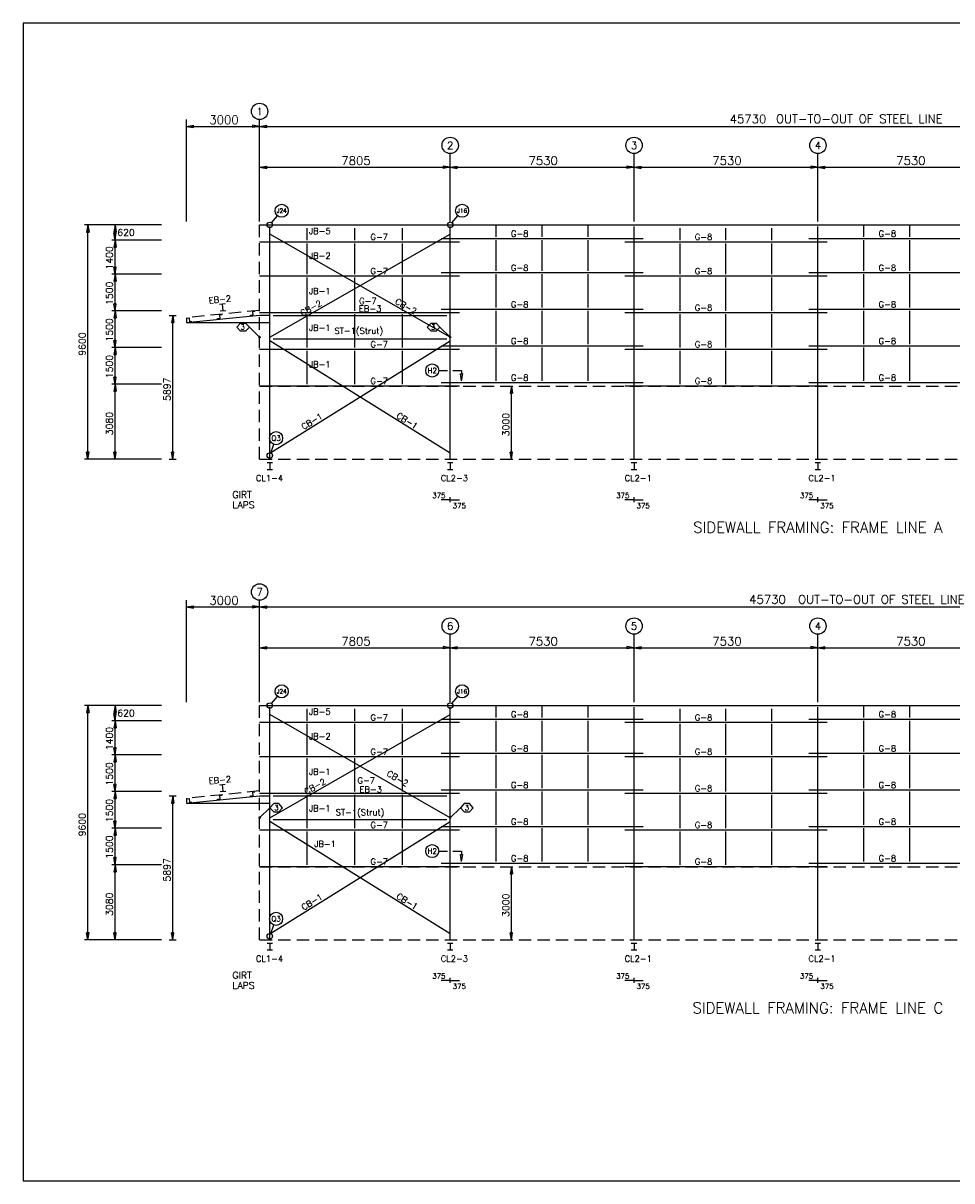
# Model space of a CAD drawing. Extents: x 0 to 67059, y 0 to 47420.
# Tile 1 of 2: x 0 to 38037, y 0 to 47420. Entities that reach past the tile are written whole.
import ezdxf
from ezdxf.enums import TextEntityAlignment as Align

# ---------------------------------------------------------------- set-up
doc = ezdxf.new("R2010")
doc.units = 0
doc.header["$MEASUREMENT"] = 0
doc.linetypes.add('CONTIN', pattern=[0])
doc.linetypes.add('DASHED', pattern=[758.33, 506.93, -251.4])
doc.layers.get('0').update_dxf_attribs({"linetype": 'CONTIN'})
for name, color, linetype in [('1', 7, 'CONTIN'), ('10', 10, 'CONTIN'), ('11', 7, 'CONTIN'), ('12', 6, 'CONTIN'), ('13', 1, 'CONTIN'), ('15', 7, 'CONTIN'), ('2', 6, 'CONTIN'), ('22', 7, 'CONTIN'), ('3', 7, 'CONTIN'), ('4', 7, 'CONTIN'), ('5', 5, 'DASHED'), ('7', 7, 'CONTIN')]:
    doc.layers.add(name, color=color, linetype=linetype)
doc.styles.add('SIMPLEX', font='SIMPLEX')

# ---------------------------------------------------------------- blocks, each defined once
blk = doc.blocks.new('WCOL')
for p, q in [((-10.2, 0), (10.2, 0)), ((0, 0), (0, -25.4)), ((-10.2, -25.4), (10.2, -25.4))]:
    blk.add_line(p, q)
blk = doc.blocks.new('HEXAGON')
for p, q in [((7.6, 10.2), (0, 0)), ((0, 0), (7.6, -10.2)), ((17.8, 10.2), (7.6, 10.2)), ((25.4, 0), (17.8, 10.2)), ((17.8, -10.2), (25.4, 0)), ((7.6, -10.2), (17.8, -10.2))]:
    blk.add_line(p, q)
blk = doc.blocks.new('ARROW')
for p, q in [((0, 0), (-290, 48)), ((-290, 48), (-290, -48)), ((0, 0), (-290, -48))]:
    blk.add_line(p, q)
blk = doc.blocks.new('ARROWP')
for p, q in [((0, 0), (-290, 48)), ((-290, 48), (-290, -48)), ((0, 0), (-290, -48))]:
    blk.add_line(p, q)
blk = doc.blocks.new('CUTSEC')
at = {"layer": '7'}
for p, q in [((-468.40427, 0), (-111.52484, 0)), ((111.524841, 0), (468.404297, 0)), ((468.404297, 0), (468.404297, 133.829819))]:
    blk.add_line(p, q, dxfattribs=at)
at = {"layer": '7', "rotation": 90}
blk.add_blockref('ARROWP', (468.404297, 423.794373), dxfattribs=at)
blk = doc.blocks.new('ZCOL')
for p, q in [((10.2, 0), (0, 0)), ((0, 0), (0, -25.4)), ((10.2, -2.5), (10.2, 0)), ((-10.2, -25.4), (-10.2, -22.9)), ((0, -25.4), (-10.2, -25.4))]:
    blk.add_line(p, q)

msp = doc.modelspace()

# ---------------------------------------------------------------- linework, layer by layer
at = {"layer": '1'}
for p, q in [((9686, 39155), (17844, 39155)), ((11638, 38535), (11638, 39021)), ((13589, 38535), (13589, 39021)), ((15540, 38535), (15540, 39021)), ((17139, 39155), (25374, 39155)), ((19374, 38669), (19374, 39155)), ((21256, 38669), (21256, 39155)), ((23139, 38669), (23139, 39155)), ((24669, 39155), (32904, 39155)), ((26904, 38535), (26904, 39021)), ((28786, 38535), (28786, 39021)), ((30669, 38535), (30669, 39021)), ((32199, 39155), (40434, 39155)), ((34434, 38669), (34434, 39155)), ((36316, 38669), (36316, 39155)), ((9686, 38468), (17866, 38468)), ((10101, 34561), (17491, 38783)), ((17491, 34561), (10101, 38783)), ((17116, 38602), (25396, 38602)), ((19374, 37269), (19374, 38535)), ((21256, 37269), (21256, 38535)), ((23139, 37269), (23139, 38535)), ((24646, 38468), (32926, 38468)), ((32176, 38602), (40456, 38602)), ((34434, 37269), (34434, 38535)), ((36316, 37269), (36316, 38535)), ((11638, 37135), (11638, 38401)), ((13589, 37135), (13589, 38401)), ((15540, 37135), (15540, 38401)), ((26904, 37135), (26904, 38401)), ((28786, 37135), (28786, 38401)), ((30669, 37135), (30669, 38401)), ((9686, 37068), (17866, 37068)), ((11638, 35635), (11638, 37001)), ((13589, 35635), (13589, 37001)), ((15540, 35635), (15540, 37001)), ((17116, 37202), (25396, 37202)), ((19374, 35769), (19374, 37135)), ((21256, 35769), (21256, 37135)), ((23139, 35769), (23139, 37135)), ((24646, 37068), (32926, 37068)), ((26904, 35635), (26904, 37001)), ((28786, 35635), (28786, 37001)), ((30669, 35635), (30669, 37001)), ((32176, 37202), (40456, 37202)), ((34434, 35769), (34434, 37135)), ((36316, 35769), (36316, 37135)), ((9686, 35568), (17866, 35568)), ((17116, 35702), (25396, 35702)), ((19374, 34269), (19374, 35635)), ((21256, 34269), (21256, 35635)), ((23139, 34269), (23139, 35635)), ((24646, 35568), (32926, 35568)), ((32176, 35702), (40456, 35702)), ((34434, 34269), (34434, 35635)), ((36316, 34269), (36316, 35635)), ((6686, 35155), (9686, 35455)), ((6686, 35155), (9686, 35155)), ((6686, 35155), (6686, 35155)), ((9686, 35455), (10101, 35455)), ((9686, 35155), (10101, 35155)), ((10235, 35452), (17358, 35452)), ((11638, 34135), (11638, 35501)), ((13589, 34135), (13589, 35501)), ((15540, 34135), (15540, 35501)), ((26904, 34135), (26904, 35501)), ((28786, 34135), (28786, 35501)), ((30669, 34135), (30669, 35501)), ((10101, 29805), (17491, 34409)), ((17491, 29805), (10101, 34409)), ((10235, 34485), (17358, 34485)), ((17116, 34202), (25396, 34202)), ((32176, 34202), (40456, 34202)), ((9686, 34068), (17866, 34068)), ((11638, 32635), (11638, 34001)), ((13589, 32635), (13589, 34001)), ((15540, 32635), (15540, 34001)), ((19374, 32769), (19374, 34135)), ((21256, 32769), (21256, 34135)), ((23139, 32769), (23139, 34135)), ((24646, 34068), (32926, 34068)), ((26904, 32635), (26904, 34001)), ((28786, 32635), (28786, 34001)), ((30669, 32635), (30669, 34001)), ((34434, 32769), (34434, 34135)), ((36316, 32769), (36316, 34135)), ((9686, 32568), (17866, 32568)), ((17116, 32702), (25396, 32702)), ((24646, 32568), (32926, 32568)), ((32176, 32702), (40456, 32702)), ((9686, 19469), (17844, 19469)), ((17139, 19469), (25374, 19469)), ((19374, 18983), (19374, 19469)), ((21256, 18983), (21256, 19469)), ((23139, 18983), (23139, 19469)), ((24669, 19469), (32904, 19469)), ((32199, 19469), (40434, 19469)), ((34434, 18983), (34434, 19469)), ((36316, 18983), (36316, 19469)), ((10101, 14875), (17491, 19097)), ((17491, 14875), (10101, 19097)), ((11638, 18849), (11638, 19335)), ((13589, 18849), (13589, 19335)), ((15540, 18849), (15540, 19335)), ((26904, 18849), (26904, 19335)), ((28786, 18849), (28786, 19335)), ((30669, 18849), (30669, 19335)), ((9686, 18782), (17866, 18782)), ((11638, 17449), (11638, 18715)), ((13589, 17449), (13589, 18715)), ((15540, 17449), (15540, 18715)), ((17116, 18916), (25396, 18916)), ((19374, 17583), (19374, 18849)), ((21256, 17583), (21256, 18849)), ((23139, 17583), (23139, 18849)), ((24646, 18782), (32926, 18782)), ((26904, 17449), (26904, 18715)), ((28786, 17449), (28786, 18715)), ((30669, 17449), (30669, 18715)), ((32176, 18916), (40456, 18916)), ((34434, 17583), (34434, 18849)), ((36316, 17583), (36316, 18849)), ((9686, 17382), (17866, 17382)), ((11638, 15949), (11638, 17315)), ((13589, 15949), (13589, 17315)), ((15540, 15949), (15540, 17315)), ((17116, 17516), (25396, 17516)), ((19374, 16083), (19374, 17449)), ((21256, 16083), (21256, 17449)), ((23139, 16083), (23139, 17449)), ((24646, 17382), (32926, 17382)), ((26904, 15949), (26904, 17315)), ((28786, 15949), (28786, 17315)), ((30669, 15949), (30669, 17315)), ((32176, 17516), (40456, 17516)), ((34434, 16083), (34434, 17449)), ((36316, 16083), (36316, 17449)), ((6686, 15469), (9686, 15769)), ((9686, 15882), (17866, 15882)), ((9686, 15769), (10101, 15769)), ((10235, 15766), (17358, 15766)), ((11638, 14449), (11638, 15815)), ((13589, 14449), (13589, 15815)), ((15540, 14449), (15540, 15815)), ((17116, 16016), (25396, 16016)), ((19374, 14583), (19374, 15949)), ((21256, 14583), (21256, 15949)), ((23139, 14583), (23139, 15949)), ((24646, 15882), (32926, 15882)), ((26904, 14449), (26904, 15815)), ((28786, 14449), (28786, 15815)), ((30669, 14449), (30669, 15815)), ((32176, 16016), (40456, 16016)), ((34434, 14583), (34434, 15949)), ((36316, 14583), (36316, 15949)), ((6686, 15469), (9686, 15469)), ((6686, 15469), (6686, 15469)), ((9686, 15469), (10101, 15469)), ((10101, 10119), (17491, 14723)), ((17491, 10119), (10101, 14723)), ((10235, 14799), (17358, 14799)), ((9686, 14382), (17866, 14382)), ((11638, 12949), (11638, 14315)), ((13589, 12949), (13589, 14315)), ((15540, 12949), (15540, 14315)), ((17116, 14516), (25396, 14516)), ((19374, 13083), (19374, 14449)), ((21256, 13083), (21256, 14449)), ((23139, 13083), (23139, 14449)), ((24646, 14382), (32926, 14382)), ((26904, 12949), (26904, 14315)), ((28786, 12949), (28786, 14315)), ((30669, 12949), (30669, 14315)), ((32176, 14516), (40456, 14516)), ((34434, 13083), (34434, 14449)), ((36316, 13083), (36316, 14449)), ((9686, 12882), (17866, 12882)), ((17116, 13016), (25396, 13016)), ((24646, 12882), (32926, 12882)), ((32176, 13016), (40456, 13016))]:
    msp.add_line(p, q, dxfattribs=at)
at = {"layer": '12'}
for p, q in [((6686, 39289), (6686, 43471)), ((9686, 39289), (9686, 43471)), ((9686, 39289), (9686, 43471)), ((17491, 39289), (17491, 42077)), ((25021, 39289), (25021, 42077)), ((32551, 39289), (32551, 42077)), ((3631, 39155), (2515, 39155)), ((5660, 39155), (3631, 39155)), ((3765, 39155), (3765, 39155)), ((5660, 38535), (3631, 38535)), ((3765, 38535), (3765, 38535)), ((3765, 38535), (3765, 38535)), ((5660, 37135), (3631, 37135)), ((3765, 37135), (3765, 37135)), ((3765, 37135), (3765, 37135)), ((5660, 35635), (3631, 35635)), ((3765, 35635), (3765, 35635)), ((3765, 35635), (3765, 35635)), ((5986, 35452), (6265, 35452)), ((5660, 34135), (3631, 34135)), ((3765, 34135), (3765, 34135)), ((3765, 34135), (3765, 34135)), ((5660, 32635), (3631, 32635)), ((3765, 32635), (3765, 32635)), ((3765, 32635), (3765, 32635)), ((3631, 29555), (2515, 29555)), ((5660, 29555), (3631, 29555)), ((3765, 29555), (3765, 29555)), ((5986, 29555), (6265, 29555)), ((6686, 19603), (6686, 23785)), ((9686, 19603), (9686, 23785)), ((9686, 19603), (9686, 23785)), ((17491, 19603), (17491, 22391)), ((25021, 19603), (25021, 22391)), ((32551, 19603), (32551, 22391)), ((3631, 19469), (2515, 19469)), ((5660, 19469), (3631, 19469)), ((3765, 19469), (3765, 19469)), ((5660, 18849), (3631, 18849)), ((3765, 18849), (3765, 18849)), ((3765, 18849), (3765, 18849)), ((5660, 17449), (3631, 17449)), ((3765, 17449), (3765, 17449)), ((3765, 17449), (3765, 17449)), ((5660, 15949), (3631, 15949)), ((3765, 15949), (3765, 15949)), ((3765, 15949), (3765, 15949)), ((5986, 15766), (6265, 15766)), ((5660, 14449), (3631, 14449)), ((3765, 14449), (3765, 14449)), ((3765, 14449), (3765, 14449)), ((5660, 12949), (3631, 12949)), ((3765, 12949), (3765, 12949)), ((3765, 12949), (3765, 12949)), ((3631, 9869), (2515, 9869)), ((5660, 9869), (3631, 9869)), ((3765, 9869), (3765, 9869)), ((5986, 9869), (6265, 9869))]:
    msp.add_line(p, q, dxfattribs=at)
at = {"layer": '13'}
for centre in [(9686, 43806), (17491, 42412), (25021, 42412), (32551, 42412), (9686, 24120), (17491, 22726), (25021, 22726), (32551, 22726)]:
    msp.add_circle(centre, 335, dxfattribs=at)
at = {"layer": '2'}
for p, q in [((6686, 43192), (9686, 43192)), ((9686, 43192), (55416, 43192)), ((9686, 41519), (55416, 41519)), ((2649, 29555), (2649, 39155)), ((3765, 38535), (3765, 39155)), ((3765, 37135), (3765, 38535)), ((3765, 35635), (3765, 37135)), ((3765, 34135), (3765, 35635)), ((6125, 29555), (6125, 35452)), ((9686, 34552), (9268, 34970)), ((17491, 34552), (17073, 34970)), ((3765, 32635), (3765, 34135)), ((3765, 29555), (3765, 32635)), ((20001, 29555), (20001, 32555)), ((17491, 27794), (17491, 28003)), ((17491, 27794), (17491, 28003)), ((25021, 27794), (25021, 28003)), ((25021, 27794), (25021, 28003)), ((32551, 27794), (32551, 28003)), ((32551, 27794), (32551, 28003)), ((17491, 27899), (17116, 27899)), ((17491, 27899), (17866, 27899)), ((25021, 27899), (24646, 27899)), ((25021, 27899), (25396, 27899)), ((32551, 27899), (32176, 27899)), ((32551, 27899), (32926, 27899)), ((6686, 23506), (9686, 23506)), ((9686, 23506), (55416, 23506)), ((9686, 21833), (55416, 21833)), ((2649, 9869), (2649, 19469)), ((3765, 18849), (3765, 19469)), ((3765, 17449), (3765, 18849)), ((3765, 15949), (3765, 17449)), ((3765, 14449), (3765, 15949)), ((6125, 9869), (6125, 15766)), ((9686, 14866), (10105, 15284)), ((17491, 14866), (17910, 15284)), ((3765, 12949), (3765, 14449)), ((3765, 9869), (3765, 12949)), ((20001, 9869), (20001, 12869)), ((17491, 8213), (17116, 8213)), ((17491, 8108), (17491, 8317)), ((17491, 8108), (17491, 8317)), ((17491, 8213), (17866, 8213)), ((25021, 8213), (24646, 8213)), ((25021, 8108), (25021, 8317)), ((25021, 8108), (25021, 8317)), ((25021, 8213), (25396, 8213)), ((32551, 8213), (32176, 8213)), ((32551, 8108), (32551, 8317)), ((32551, 8108), (32551, 8317)), ((32551, 8213), (32926, 8213))]:
    msp.add_line(p, q, dxfattribs=at)
for centre in [(9686, 34552), (17491, 34552), (9686, 14866), (17491, 14866)]:
    msp.add_circle(centre, 20.9, dxfattribs=at)
at = {"layer": '22'}
for p, q in [((67059, 47420), (0, 47420)), ((0, 47420), (0, 0)), ((0, 0), (67059, 0))]:
    msp.add_line(p, q, dxfattribs=at)
at = {"layer": '4'}
for p, q in [((10101, 29555), (10101, 39088)), ((17491, 29555), (17491, 39088)), ((25021, 29555), (25021, 39088)), ((32551, 29555), (32551, 39088)), ((10101, 9869), (10101, 19402)), ((17491, 9869), (17491, 19402)), ((25021, 9869), (25021, 19402)), ((32551, 9869), (32551, 19402))]:
    msp.add_line(p, q, dxfattribs=at)
at = {"layer": '5'}
for p, q in [((9686, 29555), (9686, 39155)), ((9686, 35655), (6686, 35355)), ((6686, 35355), (6686, 35155)), ((9686, 29555), (9686, 32555)), ((9686, 32555), (55416, 32555)), ((9686, 29555), (55416, 29555)), ((9686, 9869), (9686, 19469)), ((9686, 15969), (6686, 15669)), ((6686, 15669), (6686, 15469)), ((9686, 9869), (9686, 12869)), ((9686, 12869), (55416, 12869)), ((9686, 9869), (55416, 9869))]:
    msp.add_line(p, q, dxfattribs=at)
at = {"layer": '7'}
for p, q in [((10173, 39240), (10417, 39531)), ((17563, 39240), (17807, 39531)), ((10140, 29812), (10269, 30169)), ((10173, 19554), (10417, 19845)), ((17563, 19554), (17807, 19845)), ((10140, 10126), (10269, 10483))]:
    msp.add_line(p, q, dxfattribs=at)
for centre, radius in [((10589, 39736), 268), ((17979, 39736), 268), ((10101, 39155), 112), ((17491, 39155), 112), ((16755, 33193), 268), ((10361, 30420), 268), ((10101, 29707), 112), ((10589, 20050), 268), ((17979, 20050), 268), ((10101, 19469), 112), ((17491, 19469), 112), ((16755, 13507), 268), ((10361, 10734), 268), ((10101, 10021), 112)]:
    msp.add_circle(centre, radius, dxfattribs=at)

# ---------------------------------------------------------------- block references
at = {"layer": '10'}
for name, p, xscale, yscale, zscale, rotation in [('WCOL', (8186, 35643), 10.9768543, -10.976854, -10.976854, 5.710999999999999), ('ZCOL', (9388, 35603), 8.75, 6.117719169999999, 6.117719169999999, 5.711), ('ZCOL', (6797, 35344), -8.75, 6.117719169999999, 6.117719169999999, 5.710999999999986), ('ZCOL', (8037, 35468), 8.75, 6.117719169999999, 6.117719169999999, 5.711), ('WCOL', (8186, 15957), 10.9768543, -10.976854, -10.976854, 5.710999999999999), ('ZCOL', (6797, 15658), -8.75, 6.117719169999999, 6.117719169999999, 5.710999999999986), ('ZCOL', (8037, 15782), 8.75, 6.117719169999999, 6.117719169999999, 5.711), ('ZCOL', (9388, 15917), 8.75, 6.117719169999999, 6.117719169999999, 5.711)]:
    msp.add_blockref(name, p, dxfattribs=dict(at, xscale=xscale, yscale=yscale, zscale=zscale, rotation=rotation))
at = {"layer": '10', "xscale": 10.9768543, "yscale": 10.9768543, "zscale": 10.9768543}
for p in [(10101, 29421), (17491, 29421), (25021, 29421), (32551, 29421), (10101, 9735), (17491, 9735), (25021, 9735), (32551, 9735)]:
    msp.add_blockref('WCOL', p, dxfattribs=at)
at = {"layer": '2'}
for p, rotation in [((6686, 43192), 180), ((9686, 43192), 180), ((9686, 41519), 180), ((17491, 41519), 180), ((25021, 41519), 180), ((32551, 41519), 180), ((2649, 39155), 90), ((3765, 39155), 90), ((3765, 38535), 270), ((3765, 38535), 90), ((3765, 37135), 270), ((3765, 37135), 90), ((3765, 35635), 270), ((3765, 35635), 90), ((6125, 35452), 90), ((3765, 34135), 270), ((3765, 34135), 90), ((3765, 32635), 270), ((3765, 32635), 90), ((20001, 32555), 90), ((2649, 29555), 270), ((3765, 29555), 270), ((6125, 29555), 270), ((20001, 29555), 270), ((6686, 23506), 180), ((9686, 23506), 180), ((9686, 21833), 180), ((17491, 21833), 180), ((25021, 21833), 180), ((32551, 21833), 180), ((2649, 19469), 90), ((3765, 19469), 90), ((3765, 18849), 270), ((3765, 18849), 90), ((3765, 17449), 270), ((3765, 17449), 90), ((3765, 15949), 270), ((3765, 15949), 90), ((6125, 15766), 90), ((3765, 14449), 270), ((3765, 14449), 90), ((3765, 12949), 270), ((3765, 12949), 90), ((20001, 12869), 90), ((2649, 9869), 270), ((3765, 9869), 270), ((6125, 9869), 270), ((20001, 9869), 270)]:
    msp.add_blockref('ARROW', p, dxfattribs=dict(at, rotation=rotation))
for p in [(9686, 43192), (17491, 41519), (25021, 41519), (32551, 41519), (9686, 23506), (17491, 21833), (25021, 21833), (32551, 21833)]:
    msp.add_blockref('ARROW', p, dxfattribs=at)
at = {"layer": '2', "yscale": 16.4652825, "zscale": 16.4652825}
for p, xscale in [((9268, 34970), -20.581604), ((17073, 34970), -20.581604), ((10105, 15284), 20.581604), ((17910, 15284), 20.581604)]:
    msp.add_blockref('HEXAGON', p, dxfattribs=dict(at, xscale=xscale))
at = {"layer": '7', "yscale": -1, "zscale": -1}
for p in [(17491, 33193), (17491, 13507)]:
    msp.add_blockref('CUTSEC', p, dxfattribs=at)

# ---------------------------------------------------------------- texts
at = {"layer": '11', "style": 'SIMPLEX'}
for s, height, p in [('3000', 350, (7629, 43285)), ('45730', 350, (28937, 43319)), ('7805', 350, (13031, 41612)), ('7530', 350, (20699, 41612)), ('7530', 350, (28229, 41612)), ('7530', 350, (35759, 41612)), ('620', 278.8, (3857, 38706)), ('375', 209.1, (16760, 27969)), ('375', 209.1, (24290, 27969)), ('375', 209.1, (31820, 27969)), ('375', 209.1, (17596, 27550)), ('375', 209.1, (25126, 27550)), ('375', 209.1, (32656, 27550)), ('620', 278.8, (3857, 19020)), ('375', 209.1, (16760, 8283)), ('375', 209.1, (17596, 7864)), ('375', 209.1, (24290, 8283)), ('375', 209.1, (25126, 7864)), ('375', 209.1, (31820, 8283)), ('375', 209.1, (32656, 7864))]:
    msp.add_text(s, height=height, dxfattribs=at).set_placement(p)
for s, p in [('1400', (3672, 37326)), ('1500', (3672, 35876)), ('1500', (3672, 34376)), ('9600', (2556, 33797)), ('1500', (3672, 32876)), ('5897', (6032, 31946)), ('3080', (3672, 30537)), ('3000', (19909, 30497)), ('1400', (3672, 17640)), ('1500', (3672, 16190)), ('1500', (3672, 14690)), ('9600', (2556, 14111)), ('1500', (3672, 13190)), ('5897', (6032, 12260)), ('3080', (3672, 10851)), ('3000', (19909, 10811))]:
    msp.add_text(s, height=278.8, rotation=90, dxfattribs=at).set_placement(p)
at = {"layer": '13', "style": 'SIMPLEX'}
for s, p in [('1', (9686, 43655)), ('2', (17491, 42261)), ('3', (25021, 42261)), ('4', (32551, 42261)), ('7', (9686, 23969)), ('6', (17491, 22575)), ('5', (25021, 22575)), ('4', (32551, 22575))]:
    msp.add_text(s, height=301, dxfattribs=at).set_placement(p, align=Align.CENTER)
at = {"layer": '15', "style": 'SIMPLEX'}
for s, p in [(' OUT-TO-OUT OF STEEL LINE', (30593, 43326)), ('3000', (7629, 23599)), ('45730', (29737, 23640)), (' OUT-TO-OUT OF STEEL LINE', (31498, 23640)), ('7805', (13031, 21926)), ('7530', (20699, 21926)), ('7530', (28229, 21926)), ('7530', (35759, 21926))]:
    msp.add_text(s, height=350, dxfattribs=at).set_placement(p)
for s, p in [('SIDEWALL FRAMING: FRAME LINE A', (32551, 26547)), ('SIDEWALL FRAMING: FRAME LINE C', (32551, 6861))]:
    msp.add_text(s, height=446.1, dxfattribs=at).set_placement(p, align=Align.CENTER)
at = {"layer": '2', "style": 'SIMPLEX'}
for s, height, p in [('3', 209, (8902, 34866)), ('3', 209, (16707, 34866)), ('GIRT', 278.8, (8571, 27969)), ('LAPS', 278.8, (8571, 27550)), ('3', 209, (10282, 15180)), ('3', 209, (18087, 15180)), ('GIRT', 278.8, (8571, 8283)), ('LAPS', 278.8, (8571, 7864))]:
    msp.add_text(s, height=height, dxfattribs=at).set_placement(p)
at = {"layer": '3', "style": 'SIMPLEX'}
for s, p in [('JB-5', (11705, 38778)), (' G-8', (19806, 38672)), (' G-8', (34866, 38672)), (' G-7', (14056, 38538)), (' G-8', (27336, 38538)), ('JB-2', (11705, 37768)), (' G-8', (19806, 37272)), (' G-8', (34866, 37272)), (' G-7', (14056, 37138)), (' G-8', (27336, 37138)), ('JB-1', (11705, 36318)), (' G-7', (13589, 35915)), ('EB-3', (13751, 35601)), (' G-8', (19806, 35772)), (' G-8', (27336, 35638)), (' G-8', (34866, 35772)), ('JB-1', (11705, 34818)), ('ST-1(Strut)', (12750, 34692)), (' G-7', (14056, 34138)), (' G-8', (19806, 34272)), (' G-8', (27336, 34138)), (' G-8', (34866, 34272)), ('JB-1', (11705, 33318)), (' G-7', (14056, 32638)), (' G-8', (19806, 32772)), (' G-8', (27336, 32638)), (' G-8', (34866, 32772)), (' CL1-4', (9363, 28660)), (' CL2-3', (16934, 28660)), (' CL2-1', (24464, 28660)), (' CL2-1', (31994, 28660)), ('JB-5', (11705, 19092)), (' G-7', (14056, 18852)), (' G-8', (19806, 18986)), (' G-8', (27336, 18852)), (' G-8', (34866, 18986)), ('JB-2', (11705, 18082)), (' G-7', (14056, 17452)), (' G-8', (19806, 17586)), (' G-8', (27336, 17452)), (' G-8', (34866, 17586)), ('JB-1', (11705, 16632)), (' G-7', (13524, 16274)), ('EB-3', (13774, 15907)), (' G-8', (19806, 16086)), (' G-8', (27336, 15952)), (' G-8', (34866, 16086)), ('JB-1', (11705, 15132)), ('ST-1(Strut)', (12801, 14969)), (' G-7', (14056, 14452)), (' G-8', (19806, 14586)), (' G-8', (27336, 14452)), (' G-8', (34866, 14586)), ('JB-1', (11922, 13676)), (' G-8', (19806, 13086)), (' G-8', (34866, 13086)), (' G-7', (14056, 12952)), (' G-8', (27336, 12952)), (' CL1-4', (9363, 8974)), (' CL2-3', (16934, 8974)), (' CL2-1', (24464, 8974)), (' CL2-1', (31994, 8974))]:
    msp.add_text(s, height=250, dxfattribs=at).set_placement(p)
for s, rotation, p in [('EB-2', 5.711, (7611, 35935)), ('CB-2', 330.26, (15206, 35947)), ('CB-2', 29.74, (11442, 35408)), ('CB-1', 31.922, (11492, 30753)), ('CB-1', 328.078, (15261, 31277)), ('CB-2', 330.26, (14864, 16611)), ('EB-2', 5.711, (7611, 16249)), ('CB-2', 29.74, (11605, 15811)), ('CB-1', 31.922, (11492, 11067)), ('CB-1', 328.078, (15261, 11591))]:
    msp.add_text(s, height=250, rotation=rotation, dxfattribs=at).set_placement(p)
at = {"layer": '7', "style": 'SIMPLEX'}
for s, height, p in [('J24', 171.3, (10589, 39736)), ('J16', 171.3, (17979, 39736)), ('H2', 214.1, (16755, 33193)), ('Q3', 214.1, (10361, 30420)), ('J24', 171.3, (10589, 20050)), ('J16', 171.3, (17979, 20050)), ('H2', 214.1, (16755, 13507)), ('Q3', 214.1, (10361, 10734))]:
    msp.add_text(s, height=height, dxfattribs=at).set_placement(p, align=Align.MIDDLE_CENTER)

doc.saveas('drawing.dxf')
